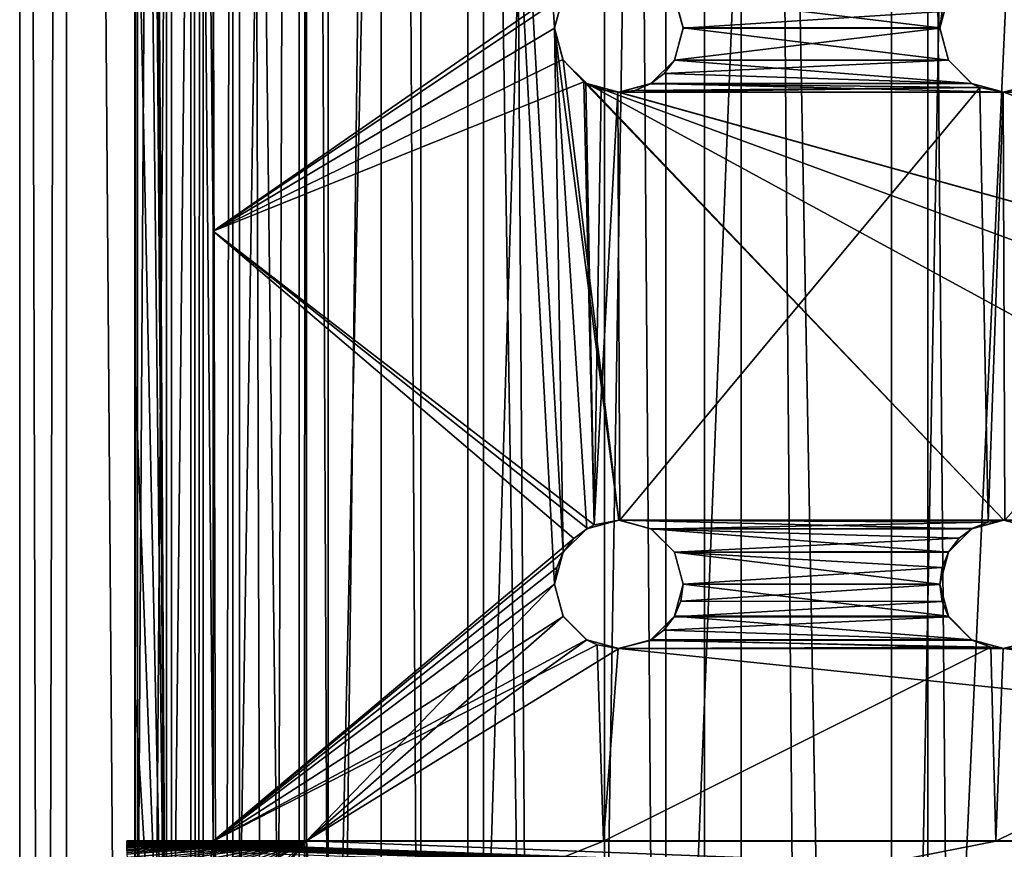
# Model space of a CAD drawing. Header units: millimetres. Extents: x -144 to 364, y -408 to 1133.
# Tile 217 of 256: x 41 to 53, y 547 to 557. Entities that reach past the tile are written whole.
import ezdxf

# ---------------------------------------------------------------- set-up
doc = ezdxf.new("R2010")
doc.units = ezdxf.units.MM
doc.header["$LTSCALE"] = 41.718519
for name, color, linetype in [('1967', 7, 'CONTINUOUS'), ('1968', 7, 'CONTINUOUS'), ('1970', 7, 'CONTINUOUS'), ('1971', 7, 'CONTINUOUS'), ('1975', 7, 'CONTINUOUS'), ('1976', 7, 'CONTINUOUS'), ('1977', 7, 'CONTINUOUS'), ('1979', 7, 'CONTINUOUS'), ('1981', 7, 'CONTINUOUS'), ('1982', 7, 'CONTINUOUS'), ('1997', 7, 'CONTINUOUS'), ('1998', 7, 'CONTINUOUS'), ('1999', 7, 'CONTINUOUS'), ('2000', 7, 'CONTINUOUS'), ('2015', 7, 'CONTINUOUS'), ('2016', 7, 'CONTINUOUS'), ('2017', 7, 'CONTINUOUS'), ('2018', 7, 'CONTINUOUS'), ('2073', 7, 'CONTINUOUS')]:
    doc.layers.add(name, color=color, linetype=linetype)

msp = doc.modelspace()

# ---------------------------------------------------------------- linework, layer by layer
at = {"layer": '1967', "color": 7, "linetype": 'CONTINUOUS', "true_color": 0xaaaaaa}
for points in [[(42.002, 409.002, -4.131), (41.457, 409, 0.01), (42.002, 617.002, -4.048), (42.002, 409.002, -4.131)], [(42.002, 617.002, -4.048), (41.457, 409, 0.01), (41.457, 617, 0.093), (42.002, 617.002, -4.048)], [(43.6, 409.003, -7.99), (42.002, 409.002, -4.131), (43.6, 617.003, -7.907), (43.6, 409.003, -7.99)], [(43.6, 617.003, -7.907), (42.002, 409.002, -4.131), (42.002, 617.002, -4.048), (43.6, 617.003, -7.907)], [(46.143, 409.004, -11.303), (43.6, 409.003, -7.99), (46.143, 617.004, -11.221), (46.143, 409.004, -11.303)], [(46.143, 617.004, -11.221), (43.6, 409.003, -7.99), (43.6, 617.003, -7.907), (46.143, 617.004, -11.221)], [(49.457, 409.006, -13.846), (46.143, 409.004, -11.303), (49.457, 617.005, -13.763), (49.457, 409.006, -13.846)], [(49.457, 617.005, -13.763), (46.143, 409.004, -11.303), (46.143, 617.004, -11.221), (49.457, 617.005, -13.763)], [(53.316, 409.006, -15.444), (49.457, 409.006, -13.846), (53.316, 617.006, -15.362), (53.316, 409.006, -15.444)], [(53.316, 617.006, -15.362), (49.457, 409.006, -13.846), (49.457, 617.005, -13.763), (53.316, 617.006, -15.362)]]:
    msp.add_3dface(points, dxfattribs=at)
at = {"layer": '1968', "color": 7, "linetype": 'CONTINUOUS', "true_color": 0xaaaaaa}
for points in [[(41.457, 409, 0.01), (42.002, 408.998, 4.151), (41.457, 617, 0.093), (41.457, 409, 0.01)], [(41.457, 617, 0.093), (42.002, 408.998, 4.151), (42.002, 616.998, 4.234), (41.457, 617, 0.093)], [(42.002, 408.998, 4.151), (43.6, 408.997, 8.01), (42.002, 616.998, 4.234), (42.002, 408.998, 4.151)], [(42.002, 616.998, 4.234), (43.6, 408.997, 8.01), (43.6, 616.997, 8.093), (42.002, 616.998, 4.234)], [(43.6, 408.997, 8.01), (46.143, 408.995, 11.324), (43.6, 616.997, 8.093), (43.6, 408.997, 8.01)], [(43.6, 616.997, 8.093), (46.143, 408.995, 11.324), (46.143, 616.995, 11.407), (43.6, 616.997, 8.093)], [(46.143, 408.995, 11.324), (49.457, 408.994, 13.867), (46.143, 616.995, 11.407), (46.143, 408.995, 11.324)], [(46.143, 616.995, 11.407), (49.457, 408.994, 13.867), (49.457, 616.994, 13.95), (46.143, 616.995, 11.407)], [(49.457, 408.994, 13.867), (53.316, 408.994, 15.465), (49.457, 616.994, 13.95), (49.457, 408.994, 13.867)], [(49.457, 616.994, 13.95), (53.316, 408.994, 15.465), (53.316, 616.994, 15.548), (49.457, 616.994, 13.95)]]:
    msp.add_3dface(points, dxfattribs=at)
at = {"layer": '1970', "color": 7, "linetype": 'CONTINUOUS', "true_color": 0xaaaaaa}
for points in [[(43.599, 409.001, -1.982), (43.599, 617.001, -1.899), (43.457, 617, 0.093), (43.599, 409.001, -1.982)], [(43.457, 409, 0.01), (43.599, 409.001, -1.982), (43.457, 617, 0.093), (43.457, 409, 0.01)], [(44.024, 409.002, -3.934), (44.024, 617.002, -3.851), (43.599, 617.001, -1.899), (44.024, 409.002, -3.934)], [(43.599, 409.001, -1.982), (44.024, 409.002, -3.934), (43.599, 617.001, -1.899), (43.599, 409.001, -1.982)], [(44.024, 409.002, -3.934), (44.722, 409.002, -5.805), (44.024, 617.002, -3.851), (44.024, 409.002, -3.934)], [(44.722, 409.002, -5.805), (44.722, 617.002, -5.723), (44.024, 617.002, -3.851), (44.722, 409.002, -5.805)], [(45.679, 409.003, -7.559), (45.679, 617.003, -7.476), (44.722, 617.002, -5.723), (45.679, 409.003, -7.559)], [(44.722, 409.002, -5.805), (45.679, 409.003, -7.559), (44.722, 617.002, -5.723), (44.722, 409.002, -5.805)], [(46.876, 409.004, -9.158), (46.876, 617.004, -9.075), (45.679, 617.003, -7.476), (46.876, 409.004, -9.158)], [(45.679, 409.003, -7.559), (46.876, 409.004, -9.158), (45.679, 617.003, -7.476), (45.679, 409.003, -7.559)], [(46.876, 409.004, -9.158), (48.289, 409.004, -10.57), (46.876, 617.004, -9.075), (46.876, 409.004, -9.158)], [(48.289, 409.004, -10.57), (48.289, 617.004, -10.487), (46.876, 617.004, -9.075), (48.289, 409.004, -10.57)], [(49.888, 409.005, -11.767), (49.888, 617.005, -11.684), (48.289, 617.004, -10.487), (49.888, 409.005, -11.767)], [(48.289, 409.004, -10.57), (49.888, 409.005, -11.767), (48.289, 617.004, -10.487), (48.289, 409.004, -10.57)], [(49.888, 409.005, -11.767), (51.641, 409.005, -12.725), (49.888, 617.005, -11.684), (49.888, 409.005, -11.767)], [(51.641, 409.005, -12.725), (51.641, 617.005, -12.642), (49.888, 617.005, -11.684), (51.641, 409.005, -12.725)], [(51.641, 409.005, -12.725), (53.512, 409.005, -13.423), (51.641, 617.005, -12.642), (51.641, 409.005, -12.725)], [(53.512, 409.005, -13.423), (53.512, 617.005, -13.34), (51.641, 617.005, -12.642), (53.512, 409.005, -13.423)]]:
    msp.add_3dface(points, dxfattribs=at)
at = {"layer": '1971', "color": 7, "linetype": 'CONTINUOUS', "true_color": 0xaaaaaa}
for points in [[(43.457, 409, 0.01), (43.457, 617, 0.093), (43.599, 616.999, 2.085), (43.457, 409, 0.01)], [(43.599, 408.999, 2.003), (43.457, 409, 0.01), (43.599, 616.999, 2.085), (43.599, 408.999, 2.003)], [(43.599, 408.999, 2.003), (43.599, 616.999, 2.085), (44.024, 616.998, 4.037), (43.599, 408.999, 2.003)], [(44.024, 408.998, 3.955), (43.599, 408.999, 2.003), (44.024, 616.998, 4.037), (44.024, 408.998, 3.955)], [(44.722, 408.998, 5.826), (44.024, 408.998, 3.955), (44.722, 616.998, 5.909), (44.722, 408.998, 5.826)], [(44.024, 408.998, 3.955), (44.024, 616.998, 4.037), (44.722, 616.998, 5.909), (44.024, 408.998, 3.955)], [(44.722, 408.998, 5.826), (44.722, 616.998, 5.909), (44.808, 603.998, 6.088), (44.722, 408.998, 5.826)], [(44.808, 546.998, 6.065), (44.722, 408.998, 5.826), (44.808, 603.998, 6.088), (44.808, 546.998, 6.065)], [(44.964, 544.491, 6.384), (44.722, 408.998, 5.826), (44.808, 546.998, 6.065), (44.964, 544.491, 6.384)]]:
    msp.add_3dface(points, dxfattribs=at)
at = {"layer": '1975', "color": 7, "linetype": 'CONTINUOUS', "true_color": 0xaaaaaa}
for points in [[(42.711, 546.806, 6.067), (44.808, 546.998, 6.065), (42.71, 546.844, 6.066), (42.711, 546.806, 6.067)], [(42.71, 546.844, 6.066), (44.808, 546.998, 6.065), (42.71, 546.863, 6.066), (42.71, 546.844, 6.066)], [(42.71, 546.863, 6.066), (44.808, 546.998, 6.065), (42.71, 546.882, 6.066), (42.71, 546.863, 6.066)], [(42.71, 546.882, 6.066), (44.808, 546.998, 6.065), (42.71, 546.902, 6.066), (42.71, 546.882, 6.066)], [(42.71, 546.902, 6.066), (44.808, 546.998, 6.065), (42.71, 546.921, 6.066), (42.71, 546.902, 6.066)], [(42.71, 546.921, 6.066), (44.808, 546.998, 6.065), (42.71, 546.93, 6.065), (42.71, 546.921, 6.066)], [(42.71, 546.93, 6.065), (44.808, 546.998, 6.065), (42.71, 546.94, 6.065), (42.71, 546.93, 6.065)], [(42.71, 546.94, 6.065), (44.808, 546.998, 6.065), (42.71, 546.95, 6.065), (42.71, 546.94, 6.065)], [(42.71, 546.95, 6.065), (44.808, 546.998, 6.065), (42.71, 546.959, 6.065), (42.71, 546.95, 6.065)], [(42.71, 546.959, 6.065), (44.808, 546.998, 6.065), (42.71, 546.964, 6.065), (42.71, 546.959, 6.065)], [(42.71, 546.964, 6.065), (44.808, 546.998, 6.065), (42.71, 546.969, 6.065), (42.71, 546.964, 6.065)], [(42.71, 546.973, 6.065), (44.808, 546.998, 6.065), (42.71, 546.977, 6.065), (42.71, 546.973, 6.065)], [(42.71, 546.983, 6.065), (42.71, 546.981, 6.065), (44.808, 546.998, 6.065), (42.71, 546.983, 6.065)], [(42.71, 546.988, 6.065), (42.71, 546.985, 6.065), (44.808, 546.998, 6.065), (42.71, 546.988, 6.065)], [(42.71, 546.993, 6.065), (42.71, 546.989, 6.065), (44.808, 546.998, 6.065), (42.71, 546.993, 6.065)], [(42.71, 546.993, 6.065), (44.808, 546.998, 6.065), (42.71, 546.998, 6.065), (42.71, 546.993, 6.065)], [(42.71, 546.988, 6.065), (44.808, 546.998, 6.065), (42.71, 546.989, 6.065), (42.71, 546.988, 6.065)], [(42.71, 546.983, 6.065), (44.808, 546.998, 6.065), (42.71, 546.985, 6.065), (42.71, 546.983, 6.065)], [(42.71, 546.969, 6.065), (44.808, 546.998, 6.065), (42.71, 546.973, 6.065), (42.71, 546.969, 6.065)], [(42.71, 546.981, 6.065), (42.71, 546.977, 6.065), (44.808, 546.998, 6.065), (42.71, 546.981, 6.065)], [(42.712, 546.69, 6.07), (44.808, 546.998, 6.065), (42.711, 546.729, 6.069), (42.712, 546.69, 6.07)], [(42.711, 546.729, 6.069), (44.808, 546.998, 6.065), (42.711, 546.767, 6.068), (42.711, 546.729, 6.069)], [(42.711, 546.767, 6.068), (44.808, 546.998, 6.065), (42.711, 546.806, 6.067), (42.711, 546.767, 6.068)], [(42.713, 546.614, 6.072), (44.808, 546.998, 6.065), (42.712, 546.69, 6.07), (42.713, 546.614, 6.072)], [(42.714, 546.537, 6.076), (44.808, 546.998, 6.065), (42.713, 546.614, 6.072), (42.714, 546.537, 6.076)], [(42.716, 546.46, 6.079), (44.808, 546.998, 6.065), (42.714, 546.537, 6.076), (42.716, 546.46, 6.079)], [(42.718, 546.384, 6.084), (44.808, 546.998, 6.065), (42.716, 546.46, 6.079), (42.718, 546.384, 6.084)], [(42.722, 546.23, 6.094), (44.808, 546.998, 6.065), (42.718, 546.384, 6.084), (42.722, 546.23, 6.094)], [(42.727, 546.078, 6.107), (44.808, 546.998, 6.065), (42.722, 546.23, 6.094), (42.727, 546.078, 6.107)], [(42.733, 545.925, 6.123), (44.808, 546.998, 6.065), (42.727, 546.078, 6.107), (42.733, 545.925, 6.123)], [(42.741, 545.773, 6.14), (44.808, 546.998, 6.065), (42.733, 545.925, 6.123), (42.741, 545.773, 6.14)], [(42.78, 545.168, 6.233), (44.808, 546.998, 6.065), (42.741, 545.773, 6.14), (42.78, 545.168, 6.233)], [(42.805, 544.87, 6.293), (44.808, 546.998, 6.065), (42.78, 545.168, 6.233), (42.805, 544.87, 6.293)], [(42.835, 544.574, 6.362), (44.808, 546.998, 6.065), (42.805, 544.87, 6.293), (42.835, 544.574, 6.362)], [(44.964, 544.491, 6.384), (44.808, 546.998, 6.065), (42.835, 544.574, 6.362), (44.964, 544.491, 6.384)]]:
    msp.add_3dface(points, dxfattribs=at)
at = {"layer": '1976', "color": 7, "linetype": 'CONTINUOUS', "true_color": 0xc8c8c8}
for points in [[(42.71, 546.998, 6.065), (72.181, 545.951, 6.121), (42.71, 546.993, 6.065), (42.71, 546.998, 6.065)], [(42.71, 546.998, 6.065), (44.808, 546.998, 6.065), (72.181, 545.951, 6.121), (42.71, 546.998, 6.065)], [(42.71, 546.989, 6.065), (42.71, 546.993, 6.065), (72.181, 545.951, 6.121), (42.71, 546.989, 6.065)], [(42.71, 546.989, 6.065), (72.181, 545.951, 6.121), (42.71, 546.988, 6.065), (42.71, 546.989, 6.065)], [(42.71, 546.985, 6.065), (42.71, 546.988, 6.065), (72.181, 545.951, 6.121), (42.71, 546.985, 6.065)], [(42.71, 546.985, 6.065), (72.181, 545.951, 6.121), (42.71, 546.983, 6.065), (42.71, 546.985, 6.065)], [(42.71, 546.981, 6.065), (42.71, 546.983, 6.065), (72.181, 545.951, 6.121), (42.71, 546.981, 6.065)], [(42.71, 546.981, 6.065), (72.181, 545.951, 6.121), (42.71, 546.978, 6.065), (42.71, 546.981, 6.065)], [(42.71, 546.973, 6.065), (42.71, 546.978, 6.065), (72.181, 545.951, 6.121), (42.71, 546.973, 6.065)], [(42.71, 546.973, 6.065), (72.181, 545.951, 6.121), (42.71, 546.969, 6.065), (42.71, 546.973, 6.065)], [(42.71, 546.965, 6.065), (42.71, 546.969, 6.065), (72.181, 545.951, 6.121), (42.71, 546.965, 6.065)], [(42.71, 546.965, 6.065), (72.181, 545.951, 6.121), (42.71, 546.959, 6.065), (42.71, 546.965, 6.065)], [(42.71, 546.948, 6.065), (42.71, 546.959, 6.065), (72.181, 545.951, 6.121), (42.71, 546.948, 6.065)], [(42.71, 546.948, 6.065), (72.181, 545.951, 6.121), (42.71, 546.932, 6.065), (42.71, 546.948, 6.065)], [(42.71, 546.932, 6.065), (72.181, 545.951, 6.121), (42.71, 546.899, 6.066), (42.71, 546.932, 6.065)], [(44.808, 546.998, 6.065), (70.106, 546.998, 6.065), (72.181, 545.951, 6.121), (44.808, 546.998, 6.065)]]:
    msp.add_3dface(points, dxfattribs=at)
at = {"layer": '1977', "color": 7, "linetype": 'CONTINUOUS', "true_color": 0xc8c8c8}
for points in [[(44.808, 546.998, 6.065), (44.808, 603.998, 6.088), (47.707, 549.998, 6.066), (44.808, 546.998, 6.065)], [(47.707, 556.498, 6.069), (44.808, 603.998, 6.088), (47.807, 556.873, 6.069), (47.707, 556.498, 6.069)], [(44.808, 603.998, 6.088), (47.707, 556.498, 6.069), (47.807, 550.373, 6.067), (44.808, 603.998, 6.088)], [(47.707, 549.998, 6.066), (44.808, 603.998, 6.088), (47.807, 550.373, 6.067), (47.707, 549.998, 6.066)], [(49.207, 556.498, 6.069), (49.106, 556.873, 6.069), (52.207, 556.498, 6.069), (49.207, 556.498, 6.069)], [(52.207, 556.498, 6.069), (49.106, 556.873, 6.069), (52.307, 556.873, 6.069), (52.207, 556.498, 6.069)], [(47.707, 556.498, 6.069), (47.807, 556.123, 6.069), (48.457, 550.748, 6.067), (47.707, 556.498, 6.069)], [(47.807, 550.373, 6.067), (47.707, 556.498, 6.069), (48.082, 550.647, 6.067), (47.807, 550.373, 6.067)], [(48.082, 550.647, 6.067), (47.707, 556.498, 6.069), (48.457, 550.748, 6.067), (48.082, 550.647, 6.067)], [(49.106, 556.123, 6.069), (49.207, 556.498, 6.069), (52.307, 556.123, 6.069), (49.106, 556.123, 6.069)], [(52.307, 556.123, 6.069), (49.207, 556.498, 6.069), (52.207, 556.498, 6.069), (52.307, 556.123, 6.069)], [(47.807, 556.123, 6.069), (48.082, 555.848, 6.069), (52.957, 550.748, 6.067), (47.807, 556.123, 6.069)], [(48.457, 550.748, 6.067), (47.807, 556.123, 6.069), (52.957, 550.748, 6.067), (48.457, 550.748, 6.067)], [(48.832, 555.848, 6.069), (49.106, 556.123, 6.069), (52.582, 555.848, 6.069), (48.832, 555.848, 6.069)], [(52.582, 555.848, 6.069), (49.106, 556.123, 6.069), (52.307, 556.123, 6.069), (52.582, 555.848, 6.069)], [(48.082, 555.848, 6.069), (48.457, 555.748, 6.069), (66.457, 550.748, 6.067), (48.082, 555.848, 6.069)], [(52.957, 550.748, 6.067), (48.082, 555.848, 6.069), (57.457, 550.748, 6.067), (52.957, 550.748, 6.067)], [(57.457, 550.748, 6.067), (48.082, 555.848, 6.069), (61.957, 550.748, 6.067), (57.457, 550.748, 6.067)], [(61.957, 550.748, 6.067), (48.082, 555.848, 6.069), (66.457, 550.748, 6.067), (61.957, 550.748, 6.067)], [(48.457, 555.748, 6.069), (48.832, 555.848, 6.069), (52.957, 555.748, 6.069), (48.457, 555.748, 6.069)], [(52.957, 555.748, 6.069), (48.832, 555.848, 6.069), (52.582, 555.848, 6.069), (52.957, 555.748, 6.069)], [(52.957, 555.748, 6.069), (53.332, 555.848, 6.069), (57.457, 555.748, 6.069), (52.957, 555.748, 6.069)], [(48.457, 555.748, 6.069), (52.957, 555.748, 6.069), (66.832, 550.647, 6.067), (48.457, 555.748, 6.069)], [(66.457, 550.748, 6.067), (48.457, 555.748, 6.069), (66.832, 550.647, 6.067), (66.457, 550.748, 6.067)], [(52.957, 555.748, 6.069), (57.457, 555.748, 6.069), (66.832, 550.647, 6.067), (52.957, 555.748, 6.069)], [(48.832, 550.647, 6.067), (48.457, 550.748, 6.067), (52.582, 550.647, 6.067), (48.832, 550.647, 6.067)], [(52.582, 550.647, 6.067), (48.457, 550.748, 6.067), (52.957, 550.748, 6.067), (52.582, 550.647, 6.067)], [(53.332, 550.647, 6.067), (52.957, 550.748, 6.067), (57.082, 550.647, 6.067), (53.332, 550.647, 6.067)], [(57.082, 550.647, 6.067), (52.957, 550.748, 6.067), (57.457, 550.748, 6.067), (57.082, 550.647, 6.067)], [(49.106, 550.373, 6.067), (48.832, 550.647, 6.067), (52.307, 550.373, 6.067), (49.106, 550.373, 6.067)], [(52.307, 550.373, 6.067), (48.832, 550.647, 6.067), (52.582, 550.647, 6.067), (52.307, 550.373, 6.067)], [(49.207, 549.998, 6.066), (49.106, 550.373, 6.067), (52.207, 549.998, 6.066), (49.207, 549.998, 6.066)], [(52.207, 549.998, 6.066), (49.106, 550.373, 6.067), (52.307, 550.373, 6.067), (52.207, 549.998, 6.066)], [(47.807, 549.623, 6.066), (44.808, 546.998, 6.065), (47.707, 549.998, 6.066), (47.807, 549.623, 6.066)], [(49.106, 549.623, 6.066), (49.207, 549.998, 6.066), (52.307, 549.623, 6.066), (49.106, 549.623, 6.066)], [(52.307, 549.623, 6.066), (49.207, 549.998, 6.066), (52.207, 549.998, 6.066), (52.307, 549.623, 6.066)], [(48.082, 549.348, 6.066), (44.808, 546.998, 6.065), (47.807, 549.623, 6.066), (48.082, 549.348, 6.066)], [(48.832, 549.348, 6.066), (49.106, 549.623, 6.066), (52.582, 549.348, 6.066), (48.832, 549.348, 6.066)], [(52.582, 549.348, 6.066), (49.106, 549.623, 6.066), (52.307, 549.623, 6.066), (52.582, 549.348, 6.066)], [(48.457, 549.248, 6.066), (44.808, 546.998, 6.065), (48.082, 549.348, 6.066), (48.457, 549.248, 6.066)], [(48.457, 549.248, 6.066), (48.832, 549.348, 6.066), (52.957, 549.248, 6.066), (48.457, 549.248, 6.066)], [(52.957, 549.248, 6.066), (48.832, 549.348, 6.066), (52.582, 549.348, 6.066), (52.957, 549.248, 6.066)], [(52.957, 549.248, 6.066), (53.332, 549.348, 6.066), (57.457, 549.248, 6.066), (52.957, 549.248, 6.066)], [(70.106, 546.998, 6.065), (44.808, 546.998, 6.065), (48.457, 549.248, 6.066), (70.106, 546.998, 6.065)], [(70.106, 546.998, 6.065), (48.457, 549.248, 6.066), (52.957, 549.248, 6.066), (70.106, 546.998, 6.065)], [(70.106, 546.998, 6.065), (52.957, 549.248, 6.066), (57.457, 549.248, 6.066), (70.106, 546.998, 6.065)]]:
    msp.add_3dface(points, dxfattribs=at)
at = {"layer": '1979', "color": 7, "linetype": 'CONTINUOUS', "true_color": 0xc8c8c8}
for points in [[(43.171, 542.674, 7.069), (43.171, 608.321, 7.095), (42.802, 606.073, 6.311), (43.171, 542.674, 7.069)], [(43.171, 608.321, 7.095), (43.171, 542.674, 7.069), (43.718, 546.997, 8.065), (43.171, 608.321, 7.095)], [(43.718, 561.247, 8.071), (43.171, 608.321, 7.095), (43.718, 554.122, 8.068), (43.718, 561.247, 8.071)], [(43.718, 554.122, 8.068), (43.171, 608.321, 7.095), (43.718, 546.997, 8.065), (43.718, 554.122, 8.068)], [(43.171, 542.674, 7.069), (42.802, 606.073, 6.311), (42.802, 604.162, 6.31), (43.171, 542.674, 7.069)], [(42.802, 602.251, 6.31), (43.171, 542.674, 7.069), (42.802, 604.162, 6.31), (42.802, 602.251, 6.31)], [(42.802, 598.429, 6.308), (43.171, 542.674, 7.069), (42.802, 602.251, 6.31), (42.802, 598.429, 6.308)], [(42.802, 590.785, 6.305), (43.171, 542.674, 7.069), (42.802, 598.429, 6.308), (42.802, 590.785, 6.305)], [(42.802, 575.498, 6.299), (43.171, 542.674, 7.069), (42.802, 590.785, 6.305), (42.802, 575.498, 6.299)], [(42.802, 560.21, 6.293), (43.171, 542.674, 7.069), (42.802, 575.498, 6.299), (42.802, 560.21, 6.293)], [(42.802, 552.566, 6.29), (43.171, 542.674, 7.069), (42.802, 560.21, 6.293), (42.802, 552.566, 6.29)], [(42.802, 548.744, 6.288), (43.171, 542.674, 7.069), (42.802, 552.566, 6.29), (42.802, 548.744, 6.288)], [(42.802, 546.833, 6.288), (43.171, 542.674, 7.069), (42.802, 548.744, 6.288), (42.802, 546.833, 6.288)], [(43.171, 542.674, 7.069), (43.865, 540.76, 8.304), (43.718, 546.997, 8.065), (43.171, 542.674, 7.069)], [(43.718, 546.997, 8.065), (43.865, 540.76, 8.304), (43.842, 545.224, 8.269), (43.718, 546.997, 8.065)]]:
    msp.add_3dface(points, dxfattribs=at)
at = {"layer": '1981', "color": 7, "linetype": 'CONTINUOUS', "true_color": 0xc8c8c8}
for points in [[(43.718, 546.997, 8.065), (43.842, 545.224, 8.269), (48.279, 546.997, 8.065), (43.718, 546.997, 8.065)], [(43.842, 545.224, 8.269), (71.072, 545.224, 8.269), (71.196, 546.997, 8.065), (43.842, 545.224, 8.269)], [(43.842, 545.224, 8.269), (71.196, 546.997, 8.065), (66.616, 546.997, 8.065), (43.842, 545.224, 8.269)], [(48.279, 546.997, 8.065), (43.842, 545.224, 8.269), (52.863, 546.997, 8.065), (48.279, 546.997, 8.065)], [(52.863, 546.997, 8.065), (43.842, 545.224, 8.269), (57.448, 546.997, 8.065), (52.863, 546.997, 8.065)], [(57.448, 546.997, 8.065), (43.842, 545.224, 8.269), (62.032, 546.997, 8.065), (57.448, 546.997, 8.065)], [(62.032, 546.997, 8.065), (43.842, 545.224, 8.269), (66.616, 546.997, 8.065), (62.032, 546.997, 8.065)]]:
    msp.add_3dface(points, dxfattribs=at)
at = {"layer": '1982', "color": 7, "linetype": 'CONTINUOUS', "true_color": 0xc8c8c8}
for points in [[(43.718, 561.247, 8.071), (43.718, 554.122, 8.068), (48.015, 557.102, 9.652), (43.718, 561.247, 8.071)], [(48.015, 557.102, 9.652), (43.718, 554.122, 8.068), (47.805, 556.868, 9.561), (48.015, 557.102, 9.652)], [(47.805, 556.868, 9.561), (43.718, 554.122, 8.068), (47.707, 556.496, 9.486), (47.805, 556.868, 9.561)], [(49.109, 556.866, 9.913), (49.207, 556.496, 9.879), (52.233, 556.691, 10.503), (49.109, 556.866, 9.913)], [(52.233, 556.691, 10.503), (49.207, 556.496, 9.879), (52.207, 556.496, 10.459), (52.233, 556.691, 10.503)], [(47.707, 556.496, 9.486), (43.718, 554.122, 8.068), (47.803, 556.128, 9.466), (47.707, 556.496, 9.486)], [(49.207, 556.496, 9.879), (49.106, 556.12, 9.796), (52.207, 556.496, 10.459), (49.207, 556.496, 9.879)], [(52.207, 556.496, 10.459), (49.106, 556.12, 9.796), (52.307, 556.121, 10.396), (52.207, 556.496, 10.459)], [(43.718, 554.122, 8.068), (48.047, 555.868, 9.496), (47.803, 556.128, 9.466), (43.718, 554.122, 8.068)], [(49.106, 556.12, 9.796), (48.985, 555.964, 9.743), (52.307, 556.121, 10.396), (49.106, 556.12, 9.796)], [(52.307, 556.121, 10.396), (48.985, 555.964, 9.743), (52.578, 555.848, 10.375), (52.307, 556.121, 10.396)], [(43.718, 554.122, 8.068), (48.17, 550.69, 8.725), (48.047, 555.868, 9.496), (43.718, 554.122, 8.068)], [(48.047, 555.868, 9.496), (48.17, 550.69, 8.725), (48.07, 555.854, 9.5), (48.047, 555.868, 9.496)], [(48.985, 555.964, 9.743), (48.827, 555.844, 9.687), (52.578, 555.848, 10.375), (48.985, 555.964, 9.743)], [(48.07, 555.854, 9.5), (48.17, 550.69, 8.725), (48.25, 555.775, 9.535), (48.07, 555.854, 9.5)], [(48.25, 555.775, 9.535), (48.17, 550.69, 8.725), (48.445, 555.746, 9.58), (48.25, 555.775, 9.535)], [(48.467, 550.746, 8.77), (52.674, 555.801, 10.377), (48.445, 555.746, 9.58), (48.467, 550.746, 8.77)], [(48.445, 555.746, 9.58), (52.674, 555.801, 10.377), (48.642, 555.769, 9.631), (48.445, 555.746, 9.58)], [(52.773, 550.724, 9.147), (52.674, 555.801, 10.377), (48.467, 550.746, 8.77), (52.773, 550.724, 9.147)], [(48.642, 555.769, 9.631), (52.674, 555.801, 10.377), (48.827, 555.844, 9.687), (48.642, 555.769, 9.631)], [(48.827, 555.844, 9.687), (52.674, 555.801, 10.377), (52.578, 555.848, 10.375), (48.827, 555.844, 9.687)], [(52.674, 555.801, 10.377), (52.773, 550.724, 9.147), (52.949, 555.746, 10.399), (52.674, 555.801, 10.377)], [(52.949, 555.746, 10.399), (57.447, 555.746, 10.665), (53.324, 555.842, 10.463), (52.949, 555.746, 10.399)], [(48.17, 550.69, 8.725), (48.467, 550.746, 8.77), (48.445, 555.746, 9.58), (48.17, 550.69, 8.725)], [(52.773, 550.724, 9.147), (52.965, 550.746, 9.165), (52.949, 555.746, 10.399), (52.773, 550.724, 9.147)], [(52.965, 550.746, 9.165), (57.447, 555.746, 10.665), (52.949, 555.746, 10.399), (52.965, 550.746, 9.165)], [(43.718, 554.122, 8.068), (43.718, 546.997, 8.065), (47.931, 550.532, 8.67), (43.718, 554.122, 8.068)], [(48.17, 550.69, 8.725), (43.718, 554.122, 8.068), (48.09, 550.651, 8.709), (48.17, 550.69, 8.725)], [(48.09, 550.651, 8.709), (43.718, 554.122, 8.068), (47.931, 550.532, 8.67), (48.09, 550.651, 8.709)], [(48.837, 550.643, 8.793), (52.773, 550.724, 9.147), (48.467, 550.746, 8.77), (48.837, 550.643, 8.793)], [(52.773, 550.724, 9.147), (48.837, 550.643, 8.793), (52.593, 550.652, 9.117), (52.773, 550.724, 9.147)], [(52.593, 550.652, 9.117), (48.837, 550.643, 8.793), (52.435, 550.535, 9.075), (52.593, 550.652, 9.117)], [(48.837, 550.643, 8.793), (49.106, 550.372, 8.768), (52.435, 550.535, 9.075), (48.837, 550.643, 8.793)], [(47.931, 550.532, 8.67), (43.718, 546.997, 8.065), (47.809, 550.375, 8.631), (47.931, 550.532, 8.67)], [(52.435, 550.535, 9.075), (49.106, 550.372, 8.768), (52.312, 550.379, 9.026), (52.435, 550.535, 9.075)], [(47.809, 550.375, 8.631), (43.718, 546.997, 8.065), (47.733, 550.192, 8.593), (47.809, 550.375, 8.631)], [(52.312, 550.379, 9.026), (49.106, 550.372, 8.768), (52.233, 550.195, 8.972), (52.312, 550.379, 9.026)], [(49.106, 550.372, 8.768), (49.207, 549.997, 8.702), (52.233, 550.195, 8.972), (49.106, 550.372, 8.768)], [(47.733, 550.192, 8.593), (43.718, 546.997, 8.065), (47.707, 549.997, 8.56), (47.733, 550.192, 8.593)], [(52.233, 550.195, 8.972), (49.207, 549.997, 8.702), (52.207, 549.996, 8.917), (52.233, 550.195, 8.972)], [(47.707, 549.997, 8.56), (43.718, 546.997, 8.065), (47.807, 549.621, 8.509), (47.707, 549.997, 8.56)], [(49.207, 549.997, 8.702), (49.18, 549.8, 8.66), (52.207, 549.996, 8.917), (49.207, 549.997, 8.702)], [(52.207, 549.996, 8.917), (49.18, 549.8, 8.66), (52.233, 549.798, 8.865), (52.207, 549.996, 8.917)], [(49.18, 549.8, 8.66), (49.103, 549.616, 8.617), (52.233, 549.798, 8.865), (49.18, 549.8, 8.66)], [(52.233, 549.798, 8.865), (49.103, 549.616, 8.617), (52.31, 549.616, 8.819), (52.233, 549.798, 8.865)], [(47.807, 549.621, 8.509), (43.718, 546.997, 8.065), (48.078, 549.349, 8.486), (47.807, 549.621, 8.509)], [(49.103, 549.616, 8.617), (48.981, 549.46, 8.576), (52.31, 549.616, 8.819), (49.103, 549.616, 8.617)], [(52.31, 549.616, 8.819), (48.981, 549.46, 8.576), (52.583, 549.346, 8.756), (52.31, 549.616, 8.819)], [(48.981, 549.46, 8.576), (48.823, 549.342, 8.541), (52.583, 549.346, 8.756), (48.981, 549.46, 8.576)], [(43.718, 546.997, 8.065), (48.205, 549.29, 8.485), (48.078, 549.349, 8.486), (43.718, 546.997, 8.065)], [(48.448, 549.247, 8.496), (52.804, 549.262, 8.741), (48.823, 549.342, 8.541), (48.448, 549.247, 8.496)], [(48.823, 549.342, 8.541), (52.804, 549.262, 8.741), (52.583, 549.346, 8.756), (48.823, 549.342, 8.541)], [(52.949, 549.247, 8.742), (57.447, 549.247, 8.824), (53.32, 549.34, 8.782), (52.949, 549.247, 8.742)], [(43.718, 546.997, 8.065), (48.279, 546.997, 8.065), (48.205, 549.29, 8.485), (43.718, 546.997, 8.065)], [(48.205, 549.29, 8.485), (48.279, 546.997, 8.065), (48.448, 549.247, 8.496), (48.205, 549.29, 8.485)], [(48.279, 546.997, 8.065), (52.863, 546.997, 8.065), (52.804, 549.262, 8.741), (48.279, 546.997, 8.065)], [(48.279, 546.997, 8.065), (52.804, 549.262, 8.741), (48.448, 549.247, 8.496), (48.279, 546.997, 8.065)], [(52.804, 549.262, 8.741), (52.863, 546.997, 8.065), (52.949, 549.247, 8.742), (52.804, 549.262, 8.741)], [(52.863, 546.997, 8.065), (57.448, 546.997, 8.065), (57.447, 549.247, 8.824), (52.863, 546.997, 8.065)], [(52.863, 546.997, 8.065), (57.447, 549.247, 8.824), (52.949, 549.247, 8.742), (52.863, 546.997, 8.065)]]:
    msp.add_3dface(points, dxfattribs=at)
at = {"layer": '1997', "color": 7, "linetype": 'CONTINUOUS', "true_color": 0xc8c8c8}
for points in [[(47.707, 556.498, 6.069), (47.807, 556.873, 6.069), (47.707, 556.496, 9.486), (47.707, 556.498, 6.069)], [(47.807, 556.873, 6.069), (47.805, 556.868, 9.561), (47.707, 556.496, 9.486), (47.807, 556.873, 6.069)], [(49.106, 556.873, 6.069), (49.207, 556.498, 6.069), (49.109, 556.866, 9.913), (49.106, 556.873, 6.069)], [(49.207, 556.498, 6.069), (49.207, 556.496, 9.879), (49.109, 556.866, 9.913), (49.207, 556.498, 6.069)]]:
    msp.add_3dface(points, dxfattribs=at)
at = {"layer": '1998', "color": 7, "linetype": 'CONTINUOUS', "true_color": 0xc8c8c8}
for points in [[(47.807, 556.123, 6.069), (47.707, 556.498, 6.069), (47.803, 556.128, 9.466), (47.807, 556.123, 6.069)], [(47.707, 556.498, 6.069), (47.707, 556.496, 9.486), (47.803, 556.128, 9.466), (47.707, 556.498, 6.069)], [(49.207, 556.498, 6.069), (49.106, 556.123, 6.069), (49.207, 556.496, 9.879), (49.207, 556.498, 6.069)], [(49.106, 556.123, 6.069), (49.106, 556.12, 9.796), (49.207, 556.496, 9.879), (49.106, 556.123, 6.069)], [(48.047, 555.868, 9.496), (47.807, 556.123, 6.069), (47.803, 556.128, 9.466), (48.047, 555.868, 9.496)], [(48.082, 555.848, 6.069), (47.807, 556.123, 6.069), (48.07, 555.854, 9.5), (48.082, 555.848, 6.069)], [(47.807, 556.123, 6.069), (48.047, 555.868, 9.496), (48.07, 555.854, 9.5), (47.807, 556.123, 6.069)], [(49.106, 556.123, 6.069), (48.832, 555.848, 6.069), (49.106, 556.12, 9.796), (49.106, 556.123, 6.069)], [(48.832, 555.848, 6.069), (48.985, 555.964, 9.743), (49.106, 556.12, 9.796), (48.832, 555.848, 6.069)], [(48.832, 555.848, 6.069), (48.827, 555.844, 9.687), (48.985, 555.964, 9.743), (48.832, 555.848, 6.069)], [(48.082, 555.848, 6.069), (48.07, 555.854, 9.5), (48.25, 555.775, 9.535), (48.082, 555.848, 6.069)], [(48.457, 555.748, 6.069), (48.082, 555.848, 6.069), (48.445, 555.746, 9.58), (48.457, 555.748, 6.069)], [(48.082, 555.848, 6.069), (48.25, 555.775, 9.535), (48.445, 555.746, 9.58), (48.082, 555.848, 6.069)], [(48.457, 555.748, 6.069), (48.445, 555.746, 9.58), (48.642, 555.769, 9.631), (48.457, 555.748, 6.069)], [(48.832, 555.848, 6.069), (48.457, 555.748, 6.069), (48.827, 555.844, 9.687), (48.832, 555.848, 6.069)], [(48.457, 555.748, 6.069), (48.642, 555.769, 9.631), (48.827, 555.844, 9.687), (48.457, 555.748, 6.069)]]:
    msp.add_3dface(points, dxfattribs=at)
at = {"layer": '1999', "color": 7, "linetype": 'CONTINUOUS', "true_color": 0xc8c8c8}
for points in [[(48.082, 550.647, 6.067), (48.457, 550.748, 6.067), (48.09, 550.651, 8.709), (48.082, 550.647, 6.067)], [(48.457, 550.748, 6.067), (48.17, 550.69, 8.725), (48.09, 550.651, 8.709), (48.457, 550.748, 6.067)], [(48.457, 550.748, 6.067), (48.467, 550.746, 8.77), (48.17, 550.69, 8.725), (48.457, 550.748, 6.067)], [(48.457, 550.748, 6.067), (48.832, 550.647, 6.067), (48.467, 550.746, 8.77), (48.457, 550.748, 6.067)], [(48.832, 550.647, 6.067), (48.837, 550.643, 8.793), (48.467, 550.746, 8.77), (48.832, 550.647, 6.067)], [(47.807, 550.373, 6.067), (48.082, 550.647, 6.067), (47.809, 550.375, 8.631), (47.807, 550.373, 6.067)], [(48.082, 550.647, 6.067), (47.931, 550.532, 8.67), (47.809, 550.375, 8.631), (48.082, 550.647, 6.067)], [(48.082, 550.647, 6.067), (48.09, 550.651, 8.709), (47.931, 550.532, 8.67), (48.082, 550.647, 6.067)], [(48.832, 550.647, 6.067), (49.106, 550.373, 6.067), (48.837, 550.643, 8.793), (48.832, 550.647, 6.067)], [(49.106, 550.373, 6.067), (49.106, 550.372, 8.768), (48.837, 550.643, 8.793), (49.106, 550.373, 6.067)], [(47.707, 549.998, 6.066), (47.807, 550.373, 6.067), (47.707, 549.997, 8.56), (47.707, 549.998, 6.066)], [(47.807, 550.373, 6.067), (47.733, 550.192, 8.593), (47.707, 549.997, 8.56), (47.807, 550.373, 6.067)], [(47.807, 550.373, 6.067), (47.809, 550.375, 8.631), (47.733, 550.192, 8.593), (47.807, 550.373, 6.067)], [(49.106, 550.373, 6.067), (49.207, 549.998, 6.066), (49.106, 550.372, 8.768), (49.106, 550.373, 6.067)], [(49.207, 549.998, 6.066), (49.207, 549.997, 8.702), (49.106, 550.372, 8.768), (49.207, 549.998, 6.066)]]:
    msp.add_3dface(points, dxfattribs=at)
at = {"layer": '2000', "color": 7, "linetype": 'CONTINUOUS', "true_color": 0xc8c8c8}
for points in [[(47.807, 549.623, 6.066), (47.707, 549.998, 6.066), (47.807, 549.621, 8.509), (47.807, 549.623, 6.066)], [(47.707, 549.998, 6.066), (47.707, 549.997, 8.56), (47.807, 549.621, 8.509), (47.707, 549.998, 6.066)], [(49.207, 549.998, 6.066), (49.106, 549.623, 6.066), (49.207, 549.997, 8.702), (49.207, 549.998, 6.066)], [(49.106, 549.623, 6.066), (49.18, 549.8, 8.66), (49.207, 549.997, 8.702), (49.106, 549.623, 6.066)], [(49.106, 549.623, 6.066), (49.103, 549.616, 8.617), (49.18, 549.8, 8.66), (49.106, 549.623, 6.066)], [(48.082, 549.348, 6.066), (47.807, 549.623, 6.066), (48.078, 549.349, 8.486), (48.082, 549.348, 6.066)], [(47.807, 549.623, 6.066), (47.807, 549.621, 8.509), (48.078, 549.349, 8.486), (47.807, 549.623, 6.066)], [(49.106, 549.623, 6.066), (48.832, 549.348, 6.066), (49.103, 549.616, 8.617), (49.106, 549.623, 6.066)], [(48.832, 549.348, 6.066), (48.981, 549.46, 8.576), (49.103, 549.616, 8.617), (48.832, 549.348, 6.066)], [(48.832, 549.348, 6.066), (48.823, 549.342, 8.541), (48.981, 549.46, 8.576), (48.832, 549.348, 6.066)], [(48.205, 549.29, 8.485), (48.082, 549.348, 6.066), (48.078, 549.349, 8.486), (48.205, 549.29, 8.485)], [(48.457, 549.248, 6.066), (48.082, 549.348, 6.066), (48.448, 549.247, 8.496), (48.457, 549.248, 6.066)], [(48.082, 549.348, 6.066), (48.205, 549.29, 8.485), (48.448, 549.247, 8.496), (48.082, 549.348, 6.066)], [(48.457, 549.248, 6.066), (48.448, 549.247, 8.496), (48.823, 549.342, 8.541), (48.457, 549.248, 6.066)], [(48.832, 549.348, 6.066), (48.457, 549.248, 6.066), (48.823, 549.342, 8.541), (48.832, 549.348, 6.066)]]:
    msp.add_3dface(points, dxfattribs=at)
at = {"layer": '2015', "color": 7, "linetype": 'CONTINUOUS', "true_color": 0xc8c8c8}
for points in [[(52.207, 556.498, 6.069), (52.307, 556.873, 6.069), (52.207, 556.496, 10.459), (52.207, 556.498, 6.069)], [(52.307, 556.873, 6.069), (52.233, 556.691, 10.503), (52.207, 556.496, 10.459), (52.307, 556.873, 6.069)]]:
    msp.add_3dface(points, dxfattribs=at)
at = {"layer": '2016', "color": 7, "linetype": 'CONTINUOUS', "true_color": 0xc8c8c8}
for points in [[(52.307, 556.123, 6.069), (52.207, 556.498, 6.069), (52.307, 556.121, 10.396), (52.307, 556.123, 6.069)], [(52.207, 556.498, 6.069), (52.207, 556.496, 10.459), (52.307, 556.121, 10.396), (52.207, 556.498, 6.069)], [(52.582, 555.848, 6.069), (52.307, 556.123, 6.069), (52.578, 555.848, 10.375), (52.582, 555.848, 6.069)], [(52.307, 556.123, 6.069), (52.307, 556.121, 10.396), (52.578, 555.848, 10.375), (52.307, 556.123, 6.069)], [(52.674, 555.801, 10.377), (52.582, 555.848, 6.069), (52.578, 555.848, 10.375), (52.674, 555.801, 10.377)], [(52.957, 555.748, 6.069), (52.582, 555.848, 6.069), (52.949, 555.746, 10.399), (52.957, 555.748, 6.069)], [(52.582, 555.848, 6.069), (52.674, 555.801, 10.377), (52.949, 555.746, 10.399), (52.582, 555.848, 6.069)], [(52.957, 555.748, 6.069), (52.949, 555.746, 10.399), (53.324, 555.842, 10.463), (52.957, 555.748, 6.069)], [(53.332, 555.848, 6.069), (52.957, 555.748, 6.069), (53.324, 555.842, 10.463), (53.332, 555.848, 6.069)]]:
    msp.add_3dface(points, dxfattribs=at)
at = {"layer": '2017', "color": 7, "linetype": 'CONTINUOUS', "true_color": 0xc8c8c8}
for points in [[(52.582, 550.647, 6.067), (52.957, 550.748, 6.067), (52.593, 550.652, 9.117), (52.582, 550.647, 6.067)], [(52.957, 550.748, 6.067), (52.773, 550.724, 9.147), (52.593, 550.652, 9.117), (52.957, 550.748, 6.067)], [(52.957, 550.748, 6.067), (52.965, 550.746, 9.165), (52.773, 550.724, 9.147), (52.957, 550.748, 6.067)], [(52.957, 550.748, 6.067), (53.332, 550.647, 6.067), (52.965, 550.746, 9.165), (52.957, 550.748, 6.067)], [(52.307, 550.373, 6.067), (52.582, 550.647, 6.067), (52.312, 550.379, 9.026), (52.307, 550.373, 6.067)], [(52.582, 550.647, 6.067), (52.435, 550.535, 9.075), (52.312, 550.379, 9.026), (52.582, 550.647, 6.067)], [(52.582, 550.647, 6.067), (52.593, 550.652, 9.117), (52.435, 550.535, 9.075), (52.582, 550.647, 6.067)], [(52.207, 549.998, 6.066), (52.307, 550.373, 6.067), (52.207, 549.996, 8.917), (52.207, 549.998, 6.066)], [(52.307, 550.373, 6.067), (52.233, 550.195, 8.972), (52.207, 549.996, 8.917), (52.307, 550.373, 6.067)], [(52.307, 550.373, 6.067), (52.312, 550.379, 9.026), (52.233, 550.195, 8.972), (52.307, 550.373, 6.067)]]:
    msp.add_3dface(points, dxfattribs=at)
at = {"layer": '2018', "color": 7, "linetype": 'CONTINUOUS', "true_color": 0xc8c8c8}
for points in [[(52.307, 549.623, 6.066), (52.207, 549.998, 6.066), (52.233, 549.798, 8.865), (52.307, 549.623, 6.066)], [(52.207, 549.998, 6.066), (52.207, 549.996, 8.917), (52.233, 549.798, 8.865), (52.207, 549.998, 6.066)], [(52.307, 549.623, 6.066), (52.233, 549.798, 8.865), (52.31, 549.616, 8.819), (52.307, 549.623, 6.066)], [(52.582, 549.348, 6.066), (52.307, 549.623, 6.066), (52.31, 549.616, 8.819), (52.582, 549.348, 6.066)], [(52.582, 549.348, 6.066), (52.31, 549.616, 8.819), (52.583, 549.346, 8.756), (52.582, 549.348, 6.066)], [(52.957, 549.248, 6.066), (52.582, 549.348, 6.066), (52.949, 549.247, 8.742), (52.957, 549.248, 6.066)], [(52.582, 549.348, 6.066), (52.804, 549.262, 8.741), (52.949, 549.247, 8.742), (52.582, 549.348, 6.066)], [(52.804, 549.262, 8.741), (52.582, 549.348, 6.066), (52.583, 549.346, 8.756), (52.804, 549.262, 8.741)], [(52.957, 549.248, 6.066), (52.949, 549.247, 8.742), (53.32, 549.34, 8.782), (52.957, 549.248, 6.066)], [(53.332, 549.348, 6.066), (52.957, 549.248, 6.066), (53.32, 549.34, 8.782), (53.332, 549.348, 6.066)]]:
    msp.add_3dface(points, dxfattribs=at)
at = {"layer": '2073', "linetype": 'CONTINUOUS'}
for points in [[(52.066, 613.942, 15.072), (55.616, 613.992, 15.906), (52.066, 537.046, 15.042), (52.066, 613.942, 15.072)], [(55.616, 613.992, 15.906), (55.616, 536.995, 15.875), (52.066, 537.046, 15.042), (55.616, 613.992, 15.906)], [(49.007, 613.675, 13.585), (52.066, 613.942, 15.072), (49.007, 537.314, 13.555), (49.007, 613.675, 13.585)], [(52.066, 613.942, 15.072), (52.066, 537.046, 15.042), (49.007, 537.314, 13.555), (52.066, 613.942, 15.072)], [(46.694, 613.039, 11.823), (49.007, 613.675, 13.585), (46.694, 537.952, 11.794), (46.694, 613.039, 11.823)], [(49.007, 613.675, 13.585), (49.007, 537.314, 13.555), (46.694, 537.952, 11.794), (49.007, 613.675, 13.585)], [(45.062, 611.99, 10.083), (46.694, 613.039, 11.823), (45.062, 539.002, 10.054), (45.062, 611.99, 10.083)], [(46.694, 613.039, 11.823), (46.694, 537.952, 11.794), (45.062, 539.002, 10.054), (46.694, 613.039, 11.823)], [(43.947, 610.523, 8.514), (45.062, 611.99, 10.083), (43.947, 540.47, 8.486), (43.947, 610.523, 8.514)], [(45.062, 611.99, 10.083), (45.062, 539.002, 10.054), (43.947, 540.47, 8.486), (45.062, 611.99, 10.083)], [(43.23, 608.646, 7.236), (43.947, 610.523, 8.514), (43.23, 542.348, 7.21), (43.23, 608.646, 7.236)], [(43.947, 610.523, 8.514), (43.947, 540.47, 8.486), (43.23, 542.348, 7.21), (43.947, 610.523, 8.514)], [(42.835, 606.421, 6.387), (43.23, 608.646, 7.236), (42.835, 544.574, 6.362), (42.835, 606.421, 6.387)], [(43.23, 608.646, 7.236), (43.23, 542.348, 7.21), (42.835, 544.574, 6.362), (43.23, 608.646, 7.236)], [(42.805, 544.87, 6.293), (42.802, 552.566, 6.29), (42.835, 606.421, 6.387), (42.805, 544.87, 6.293)], [(42.802, 552.566, 6.29), (42.802, 560.21, 6.293), (42.835, 606.421, 6.387), (42.802, 552.566, 6.29)], [(42.835, 606.421, 6.387), (42.835, 544.574, 6.362), (42.805, 544.87, 6.293), (42.835, 606.421, 6.387)], [(42.802, 548.744, 6.288), (42.802, 552.566, 6.29), (42.805, 544.87, 6.293), (42.802, 548.744, 6.288)], [(42.802, 546.833, 6.288), (42.802, 548.744, 6.288), (42.805, 544.87, 6.293), (42.802, 546.833, 6.288)], [(42.71, 546.998, 6.065), (42.71, 546.993, 6.065), (42.71, 546.993, 6.065), (42.71, 546.998, 6.065)], [(42.71, 546.993, 6.065), (42.71, 546.989, 6.065), (42.71, 546.989, 6.065), (42.71, 546.993, 6.065)], [(42.71, 546.989, 6.065), (42.71, 546.993, 6.065), (42.71, 546.993, 6.065), (42.71, 546.989, 6.065)], [(42.71, 546.988, 6.065), (42.71, 546.989, 6.065), (42.71, 546.989, 6.065), (42.71, 546.988, 6.065)], [(42.71, 546.989, 6.065), (42.71, 546.988, 6.065), (42.71, 546.988, 6.065), (42.71, 546.989, 6.065)], [(42.71, 546.988, 6.065), (42.71, 546.985, 6.065), (42.71, 546.985, 6.065), (42.71, 546.988, 6.065)], [(42.71, 546.985, 6.065), (42.71, 546.988, 6.065), (42.71, 546.988, 6.065), (42.71, 546.985, 6.065)], [(42.71, 546.983, 6.065), (42.71, 546.985, 6.065), (42.71, 546.985, 6.065), (42.71, 546.983, 6.065)], [(42.71, 546.985, 6.065), (42.71, 546.983, 6.065), (42.71, 546.983, 6.065), (42.71, 546.985, 6.065)], [(42.71, 546.983, 6.065), (42.71, 546.981, 6.065), (42.71, 546.981, 6.065), (42.71, 546.983, 6.065)], [(42.71, 546.981, 6.065), (42.71, 546.983, 6.065), (42.71, 546.983, 6.065), (42.71, 546.981, 6.065)], [(42.71, 546.981, 6.065), (42.71, 546.978, 6.065), (42.71, 546.977, 6.065), (42.71, 546.981, 6.065)], [(42.71, 546.973, 6.065), (42.71, 546.977, 6.065), (42.71, 546.978, 6.065), (42.71, 546.973, 6.065)], [(42.71, 546.969, 6.065), (42.71, 546.973, 6.065), (42.71, 546.973, 6.065), (42.71, 546.969, 6.065)], [(42.71, 546.973, 6.065), (42.71, 546.969, 6.065), (42.71, 546.969, 6.065), (42.71, 546.973, 6.065)], [(42.71, 546.964, 6.065), (42.71, 546.969, 6.065), (42.71, 546.965, 6.065), (42.71, 546.964, 6.065)], [(42.71, 546.965, 6.065), (42.71, 546.969, 6.065), (42.71, 546.969, 6.065), (42.71, 546.965, 6.065)], [(42.71, 546.964, 6.065), (42.71, 546.965, 6.065), (42.71, 546.959, 6.065), (42.71, 546.964, 6.065)], [(42.71, 546.965, 6.065), (42.71, 546.959, 6.065), (42.71, 546.959, 6.065), (42.71, 546.965, 6.065)], [(42.71, 546.95, 6.065), (42.71, 546.959, 6.065), (42.71, 546.948, 6.065), (42.71, 546.95, 6.065)], [(42.71, 546.948, 6.065), (42.71, 546.959, 6.065), (42.71, 546.959, 6.065), (42.71, 546.948, 6.065)], [(42.71, 546.94, 6.065), (42.71, 546.95, 6.065), (42.71, 546.948, 6.065), (42.71, 546.94, 6.065)], [(42.71, 546.94, 6.065), (42.71, 546.948, 6.065), (42.71, 546.932, 6.065), (42.71, 546.94, 6.065)], [(42.71, 546.93, 6.065), (42.71, 546.94, 6.065), (42.71, 546.932, 6.065), (42.71, 546.93, 6.065)], [(42.71, 546.902, 6.066), (42.71, 546.93, 6.065), (42.71, 546.932, 6.065), (42.71, 546.902, 6.066)], [(42.71, 546.902, 6.066), (42.71, 546.932, 6.065), (42.71, 546.899, 6.066), (42.71, 546.902, 6.066)], [(42.71, 546.902, 6.066), (42.71, 546.921, 6.066), (42.71, 546.93, 6.065), (42.71, 546.902, 6.066)], [(42.71, 546.882, 6.066), (42.71, 546.902, 6.066), (42.71, 546.899, 6.066), (42.71, 546.882, 6.066)]]:
    msp.add_3dface(points, dxfattribs=at)

doc.saveas('drawing.dxf')
